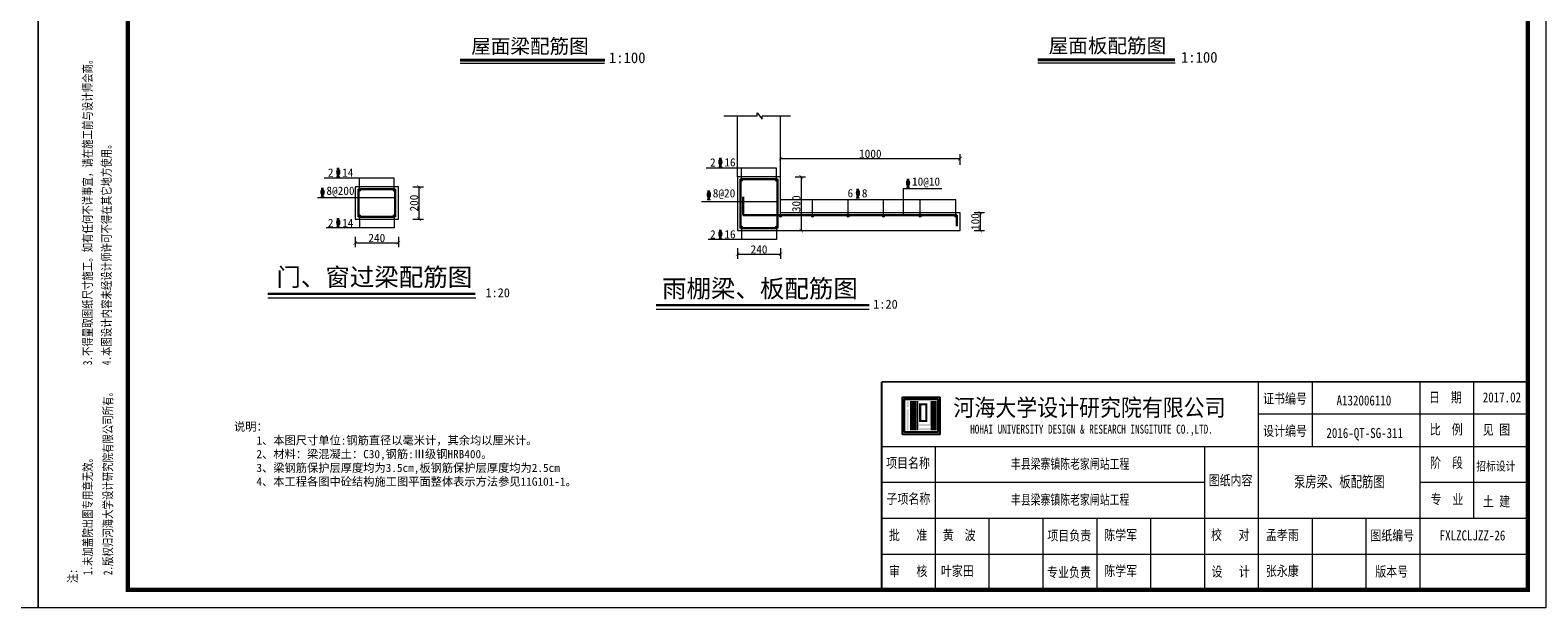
# Model space of a CAD drawing. Extents: x -13074 to 1448651, y 3648755 to 8081248.
# Tile 84 of 173: x 560358 to 560778, y 3857951 to 3858112. Entities that reach past the tile are written whole.
import ezdxf

# ---------------------------------------------------------------- set-up
doc = ezdxf.new("R2010")
doc.units = 0
doc.header["$PDMODE"] = 32
doc.header["$PDSIZE"] = 0.2
doc.layers.get('0').update_dxf_attribs({"linetype": 'CONTINUOUS'})
doc.layers.get('Defpoints').update_dxf_attribs({"linetype": 'CONTINUOUS'})
for name, color, linetype, lineweight in [('0.09标注线', 3, 'CONTINUOUS', 9), ('0.13填充', 8, 'CONTINUOUS', 9), ('0.13文字', 255, 'CONTINUOUS', 13), ('0.13轮廓', 4, 'CONTINUOUS', 13), ('0.30粗线', 7, 'CONTINUOUS', 30), ('SHEET', 1, 'CONTINUOUS', 15), ('填充符', 7, 'CONTINUOUS', 9), ('文字', 7, 'CONTINUOUS', 15)]:
    doc.layers.add(name, color=color, linetype=linetype, lineweight=lineweight)
for name, color, linetype in [('DIM', 3, 'CONTINUOUS'), ('DIM_SYMB', 3, 'CONTINUOUS'), ('HOHAITK', 7, 'CONTINUOUS'), ('PUB_DIM', 3, 'CONTINUOUS'), ('PUB_TEXT', 7, 'CONTINUOUS')]:
    doc.layers.add(name, color=color, linetype=linetype)
doc.styles.add('-仿宋_GB2312', font='FangSong_GB2312.ttf')
doc.styles.add('CHX-1', font='tssdeng.shx', dxfattribs={"width": 0.7, "height": 300, "bigfont": 'atssdchn.shx'})
doc.styles.add('FHZ', font='FangSong_GB2312.ttf', dxfattribs={"width": 0.707, "height": 300})
doc.styles.add('HOHAITK', font='simhei.ttf')
doc.styles.add('TSSD_Dimension', font='tssdeng.shx', dxfattribs={"width": 0.7, "bigfont": '1hztxt.shx'})
doc.dimstyles.new('TSSD_100_100', dxfattribs={"dimtxt": 300, "dimasz": 100, "dimexe": 100, "dimexo": 250, "dimgap": 100, "dimtad": 1, "dimdec": 0, "dimzin": 0, "dimdsep": 46, "dimtxsty": 'TSSD_Dimension', "dimblk": 'ARCHTICK', "dimcen": 0, "dimdle": 100, "dimclrt": 7, "dimadec": 0, "dimazin": 0, "dimtfac": 1, "dimtdec": 0, "dimtix": 1, "dimtmove": 2, "dimatfit": 3, "dimfxl": 1, "dimtolj": 1, "dimtzin": 0, "dimarcsym": 0})
doc.dimstyles.new('副本 (5) (2) STANDARD', dxfattribs={"dimtxt": 2.3, "dimasz": 1, "dimexe": 1.25, "dimexo": 1.5, "dimgap": 0.2, "dimtad": 1, "dimdec": 1, "dimzin": 0, "dimdsep": 46, "dimtxsty": '-仿宋_GB2312', "dimblk": 'ARCHTICK', "dimcen": 0.09, "dimadec": 0, "dimazin": 0, "dimtfac": 1, "dimtdec": 1, "dimtix": 1, "dimtmove": 2, "dimatfit": 3, "dimfxl": 1.7, "dimfxlon": 1, "dimtolj": 1, "dimtzin": 0, "dimlwd": 9, "dimlwe": 9, "dimarcsym": 0})

# ---------------------------------------------------------------- blocks, each defined once
blk = doc.blocks.new('_ARCHTICK')
at = {"color": 0, "linetype": 'ByBlock', "const_width": 0.15}
blk.add_lwpolyline([(-0.5, -0.5), (0.5, 0.5)], dxfattribs=at)
blk = doc.blocks.new('*D1656')
at = {"layer": 'Defpoints', "color": 0, "lineweight": 13}
for p in [(795706, 267581), (795134, 265865), (795134, 265865), (795535, 266220), (795733, 266164)]:
    blk.add_point(p, dxfattribs=at)
at = {"layer": 'PUB_DIM', "color": 0, "lineweight": -2}
blk.add_arc((795134, 265865), 536, 26.5651, 71.5651, dxfattribs=at)
at = {"layer": 'PUB_DIM', "color": 0, "lineweight": -2, "xscale": 100, "yscale": 100, "zscale": 100}
for p, rotation in [((795303, 266373), 161.5650511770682), ((795614, 266104), 296.5650511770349)]:
    blk.add_blockref('_ARCHTICK', p, dxfattribs=dict(at, rotation=rotation))
blk = doc.blocks.new('*D2871')
at = {"color": 0, "linetype": 'Continuous', "lineweight": 9}
for p, q in [((560464.37, 3858068.48), (560467.32, 3858068.48)), ((560466.07, 3858068.48), (560466.07, 3858059.48)), ((560464.37, 3858059.48), (560467.32, 3858059.48))]:
    blk.add_line(p, q, dxfattribs=at)
at = {"layer": 'Defpoints', "color": 0, "linetype": 'Continuous', "lineweight": 13}
for p in [(560460.33, 3858068.48), (560460.33, 3858059.48), (560466.07, 3858059.48)]:
    blk.add_point(p, dxfattribs=at)
at = {"color": 0, "linetype": 'Continuous', "lineweight": 9}
for p, rotation in [((560466.07, 3858068.48), 90), ((560466.07, 3858059.48), 270)]:
    blk.add_blockref('_ARCHTICK', p, dxfattribs=dict(at, rotation=rotation))
at = {"color": 0, "linetype": 'Continuous', "lineweight": 13, "insert": (560464.72, 3858063.98), "char_height": 2.3, "attachment_point": 5, "rotation": 90, "style": '-仿宋_GB2312'}
blk.add_mtext('\\A1;200', dxfattribs=at)
blk = doc.blocks.new('*D2904')
at = {"color": 0, "linetype": 'Continuous', "lineweight": 9}
for p, q in [((560570.84, 3858071.3), (560573.79, 3858071.3)), ((560572.54, 3858071.3), (560572.54, 3858056.3)), ((560570.84, 3858056.3), (560573.79, 3858056.3))]:
    blk.add_line(p, q, dxfattribs=at)
at = {"layer": 'Defpoints', "color": 0, "linetype": 'Continuous', "lineweight": 13}
for p in [(560566.8, 3858071.3), (560566.8, 3858056.3), (560572.54, 3858056.3)]:
    blk.add_point(p, dxfattribs=at)
at = {"color": 0, "linetype": 'Continuous', "lineweight": 9}
for p, rotation in [((560572.54, 3858071.3), 90), ((560572.54, 3858056.3), 270)]:
    blk.add_blockref('_ARCHTICK', p, dxfattribs=dict(at, rotation=rotation))
at = {"color": 0, "linetype": 'Continuous', "lineweight": 13, "insert": (560571.19, 3858063.8), "char_height": 2.3, "attachment_point": 5, "rotation": 90, "style": '-仿宋_GB2312'}
blk.add_mtext('\\A1;300', dxfattribs=at)
blk = doc.blocks.new('*D3560')
at = {"color": 0, "linetype": 'Continuous', "lineweight": 9}
for p, q in [((560620.71, 3858061.3), (560623.66, 3858061.3)), ((560622.41, 3858061.3), (560622.41, 3858056.3)), ((560620.71, 3858056.3), (560623.66, 3858056.3))]:
    blk.add_line(p, q, dxfattribs=at)
at = {"layer": 'Defpoints', "color": 0, "linetype": 'Continuous', "lineweight": 13}
for p in [(560616.8, 3858061.3), (560616.8, 3858056.3), (560622.41, 3858056.3)]:
    blk.add_point(p, dxfattribs=at)
at = {"color": 0, "linetype": 'Continuous', "lineweight": 9}
for p, rotation in [((560622.41, 3858061.3), 90), ((560622.41, 3858056.3), 270)]:
    blk.add_blockref('_ARCHTICK', p, dxfattribs=dict(at, rotation=rotation))
at = {"color": 0, "linetype": 'Continuous', "lineweight": 13, "insert": (560621.06, 3858058.8), "char_height": 2.3, "attachment_point": 5, "rotation": 90, "style": '-仿宋_GB2312'}
blk.add_mtext('\\A1;100', dxfattribs=at)
blk = doc.blocks.new('123')
at = {"layer": 'PUB_DIM', "color": 7}
dim = blk.add_angular_dim_2l(base=(795535.2, 266220.4), line1=((795732.5, 266163.8), (795133.8, 265864.5)), line2=((795133.8, 265864.5), (795706, 267580.9)), text=' ', dimstyle='TSSD_100_100', dxfattribs=at)
dim.commit()
dim.dimension.update_dxf_attribs({"geometry": '*D1656', "text_midpoint": (426562.1, 722353.3)})

msp = doc.modelspace()

# ---------------------------------------------------------------- hatches: boundary and pattern name
at = {"layer": '0.30粗线'}
for points in [[(560449.224, 3858067.517, 1), (560449.724, 3858067.517, 1)], [(560459.438, 3858067.517, -1), (560458.938, 3858067.517, -1)], [(560555.696, 3858070.328, 1), (560556.196, 3858070.328, 1)], [(560565.909, 3858070.328, -1), (560565.409, 3858070.328, -1)], [(560449.224, 3858060.451, -1), (560449.724, 3858060.451, -1)], [(560459.438, 3858060.451, 1), (560458.938, 3858060.451, 1)], [(560567.052, 3858060.328, -1), (560566.552, 3858060.328, -1)], [(560575.92, 3858060.328, -1), (560575.42, 3858060.328, -1)], [(560585.92, 3858060.328, -1), (560585.42, 3858060.328, -1)], [(560595.693, 3858060.328, -1), (560595.193, 3858060.328, -1)], [(560605.92, 3858060.328, -1), (560605.42, 3858060.328, -1)], [(560615.909, 3858060.328, -1), (560615.409, 3858060.328, -1)], [(560555.696, 3858057.263, -1), (560556.196, 3858057.263, -1)], [(560565.909, 3858057.263, 1), (560565.409, 3858057.263, 1)]]:
    msp.add_hatch(color=1, dxfattribs=at).paths.add_polyline_path(points)
at = {"layer": 'HOHAITK', "ltscale": 1000}
h = msp.add_hatch(color=7, dxfattribs=at)
h.paths.add_polyline_path([(560611.097, 3857999.505, 0.4142136), (560611.185, 3857999.592), (560611.185, 3858009.817, 0.4142136), (560611.097, 3858009.905), (560600.872, 3858009.905, 0.4142136), (560600.785, 3858009.817), (560600.785, 3857999.592, 0.4142136), (560600.872, 3857999.505)])
h.paths.add_polyline_path([(560601.363, 3858000.083), (560601.363, 3858009.327), (560610.607, 3858009.327), (560610.607, 3858000.083)], flags=16)
at = {"layer": 'HOHAITK'}
h = msp.add_hatch(color=7, dxfattribs=at)
h.paths.add_polyline_path([(560602.518, 3858008.749), (560601.94, 3858008.749), (560601.94, 3858008.172), (560602.518, 3858008.172)])
h.paths.add_polyline_path([(560602.518, 3858008.172), (560601.94, 3858008.172), (560601.94, 3858007.594), (560602.518, 3858007.594)])
h.paths.add_polyline_path([(560602.518, 3858007.594), (560601.94, 3858007.594), (560601.94, 3858007.016), (560602.518, 3858007.016)])
h.paths.add_polyline_path([(560602.518, 3858006.438), (560601.94, 3858006.438), (560601.94, 3858005.86), (560602.518, 3858005.86)])
h.paths.add_polyline_path([(560602.518, 3858005.86), (560601.94, 3858005.86), (560601.94, 3858005.283), (560602.518, 3858005.283)])
h.paths.add_polyline_path([(560602.518, 3858005.283), (560601.94, 3858005.283), (560601.94, 3858004.705), (560602.518, 3858004.705)])
h.paths.add_polyline_path([(560602.518, 3858004.705), (560601.94, 3858004.705), (560601.94, 3858004.127), (560602.518, 3858004.127)])
h.paths.add_polyline_path([(560602.518, 3858004.127), (560601.94, 3858004.127), (560601.94, 3858003.549), (560602.518, 3858003.549)])
h.paths.add_polyline_path([(560602.518, 3858003.549), (560601.94, 3858003.549), (560601.94, 3858002.972), (560602.518, 3858002.972)])
h.paths.add_polyline_path([(560602.518, 3858002.972), (560601.94, 3858002.972), (560601.94, 3858002.394), (560602.518, 3858002.394)])
h.paths.add_polyline_path([(560602.518, 3858002.394), (560601.94, 3858002.394), (560601.94, 3858001.816), (560602.518, 3858001.816)])
h.paths.add_polyline_path([(560602.518, 3858001.816), (560601.94, 3858001.816), (560601.94, 3858001.238), (560602.518, 3858001.238)])
h.paths.add_polyline_path([(560602.518, 3858001.238), (560601.94, 3858001.238), (560601.94, 3858000.66), (560602.518, 3858000.66)])
h = msp.add_hatch(color=7, dxfattribs=at)
h.paths.add_polyline_path([(560603.674, 3858008.749), (560603.096, 3858008.749), (560603.096, 3858008.172), (560603.674, 3858008.172)])
h.paths.add_polyline_path([(560603.674, 3858008.172), (560603.096, 3858008.172), (560603.096, 3858007.594), (560603.674, 3858007.594)])
h.paths.add_polyline_path([(560603.674, 3858007.594), (560603.096, 3858007.594), (560603.096, 3858007.016), (560603.674, 3858007.016)])
h.paths.add_polyline_path([(560603.674, 3858007.016), (560603.096, 3858007.016), (560603.096, 3858006.438), (560603.674, 3858006.438)])
h.paths.add_polyline_path([(560603.674, 3858006.438), (560603.096, 3858006.438), (560603.096, 3858005.86), (560603.674, 3858005.86)])
h.paths.add_polyline_path([(560603.674, 3858005.86), (560603.096, 3858005.86), (560603.096, 3858005.283), (560603.674, 3858005.283)])
h.paths.add_polyline_path([(560603.674, 3858005.283), (560603.096, 3858005.283), (560603.096, 3858004.705), (560603.674, 3858004.705)])
h.paths.add_polyline_path([(560603.674, 3858004.705), (560603.096, 3858004.705), (560603.096, 3858004.127), (560603.674, 3858004.127)])
h.paths.add_polyline_path([(560603.674, 3858004.127), (560603.096, 3858004.127), (560603.096, 3858003.549), (560603.674, 3858003.549)])
h.paths.add_polyline_path([(560603.674, 3858003.549), (560603.096, 3858003.549), (560603.096, 3858002.972), (560603.674, 3858002.972)])
h.paths.add_polyline_path([(560603.674, 3858002.972), (560603.096, 3858002.972), (560603.096, 3858002.394), (560603.674, 3858002.394)])
h.paths.add_polyline_path([(560603.674, 3858002.394), (560603.096, 3858002.394), (560603.096, 3858001.816), (560603.674, 3858001.816)])
h.paths.add_polyline_path([(560603.674, 3858001.816), (560603.096, 3858001.816), (560603.096, 3858001.238), (560603.674, 3858001.238)])
h.paths.add_polyline_path([(560603.674, 3858001.238), (560603.096, 3858001.238), (560603.096, 3858000.66), (560603.674, 3858000.66)])
h = msp.add_hatch(color=7, dxfattribs=at)
h.paths.add_polyline_path([(560604.251, 3858005.283), (560603.674, 3858005.283), (560603.674, 3858004.705), (560604.251, 3858004.705)])
h.paths.add_polyline_path([(560604.829, 3858005.283), (560604.251, 3858005.283), (560604.251, 3858004.705), (560604.829, 3858004.705)])
h.paths.add_polyline_path([(560604.829, 3858005.86), (560604.251, 3858005.86), (560604.251, 3858005.283), (560604.829, 3858005.283)])
h.paths.add_polyline_path([(560604.829, 3858006.438), (560604.251, 3858006.438), (560604.251, 3858005.86), (560604.829, 3858005.86)])
h.paths.add_polyline_path([(560604.829, 3858007.016), (560604.251, 3858007.016), (560604.251, 3858006.438), (560604.829, 3858006.438)])
h.paths.add_polyline_path([(560604.829, 3858007.594), (560604.251, 3858007.594), (560604.251, 3858007.016), (560604.829, 3858007.016)])
h.paths.add_polyline_path([(560604.829, 3858008.172), (560604.251, 3858008.172), (560604.251, 3858007.594), (560604.829, 3858007.594)])
h.paths.add_polyline_path([(560604.829, 3858008.749), (560604.251, 3858008.749), (560604.251, 3858008.172), (560604.829, 3858008.172)])
h.paths.add_polyline_path([(560604.829, 3858004.705), (560604.251, 3858004.705), (560604.251, 3858004.127), (560604.829, 3858004.127)])
h.paths.add_polyline_path([(560604.829, 3858004.127), (560604.251, 3858004.127), (560604.251, 3858003.549), (560604.829, 3858003.549)])
h.paths.add_polyline_path([(560604.829, 3858003.549), (560604.251, 3858003.549), (560604.251, 3858002.972), (560604.829, 3858002.972)])
h.paths.add_polyline_path([(560604.829, 3858002.972), (560604.251, 3858002.972), (560604.251, 3858002.394), (560604.829, 3858002.394)])
h.paths.add_polyline_path([(560604.829, 3858002.394), (560604.251, 3858002.394), (560604.251, 3858001.816), (560604.829, 3858001.816)])
h.paths.add_polyline_path([(560604.829, 3858001.816), (560604.251, 3858001.816), (560604.251, 3858001.238), (560604.829, 3858001.238)])
h.paths.add_polyline_path([(560604.829, 3858001.238), (560604.251, 3858001.238), (560604.251, 3858000.66), (560604.829, 3858000.66)])
h = msp.add_hatch(color=7, dxfattribs=at)
h.paths.add_polyline_path([(560605.985, 3858002.394), (560605.407, 3858002.394), (560605.407, 3858001.816), (560605.985, 3858001.816)])
h.paths.add_polyline_path([(560606.563, 3858002.394), (560605.985, 3858002.394), (560605.985, 3858001.816), (560606.563, 3858001.816)])
h.paths.add_polyline_path([(560607.14, 3858002.394), (560606.563, 3858002.394), (560606.563, 3858001.816), (560607.14, 3858001.816)])
h.paths.add_polyline_path([(560607.718, 3858002.394), (560607.14, 3858002.394), (560607.14, 3858001.816), (560607.718, 3858001.816)])
h.paths.add_polyline_path([(560608.296, 3858002.394), (560607.718, 3858002.394), (560607.718, 3858001.816), (560608.296, 3858001.816)])
h.paths.add_polyline_path([(560608.874, 3858002.394), (560608.296, 3858002.394), (560608.296, 3858001.816), (560608.874, 3858001.816)])
h.paths.add_polyline_path([(560608.874, 3858002.972), (560608.296, 3858002.972), (560608.296, 3858002.394), (560608.874, 3858002.394)])
h.paths.add_polyline_path([(560608.874, 3858003.549), (560608.296, 3858003.549), (560608.296, 3858002.972), (560608.874, 3858002.972)])
h.paths.add_polyline_path([(560608.874, 3858004.127), (560608.296, 3858004.127), (560608.296, 3858003.549), (560608.874, 3858003.549)])
h.paths.add_polyline_path([(560608.874, 3858004.705), (560608.296, 3858004.705), (560608.296, 3858004.127), (560608.874, 3858004.127)])
h.paths.add_polyline_path([(560608.874, 3858005.283), (560608.296, 3858005.283), (560608.296, 3858004.705), (560608.874, 3858004.705)])
h.paths.add_polyline_path([(560608.874, 3858005.86), (560608.296, 3858005.86), (560608.296, 3858005.283), (560608.874, 3858005.283)])
h.paths.add_polyline_path([(560608.874, 3858006.438), (560608.296, 3858006.438), (560608.296, 3858005.86), (560608.874, 3858005.86)])
h.paths.add_polyline_path([(560608.874, 3858007.016), (560608.296, 3858007.016), (560608.296, 3858006.438), (560608.874, 3858006.438)])
h.paths.add_polyline_path([(560608.874, 3858007.594), (560608.296, 3858007.594), (560608.296, 3858007.016), (560608.874, 3858007.016)])
h.paths.add_polyline_path([(560608.874, 3858008.172), (560608.296, 3858008.172), (560608.296, 3858007.594), (560608.874, 3858007.594)])
h.paths.add_polyline_path([(560608.874, 3858008.749), (560608.296, 3858008.749), (560608.296, 3858008.172), (560608.874, 3858008.172)])
h.paths.add_polyline_path([(560605.985, 3858001.238), (560605.407, 3858001.238), (560605.407, 3858000.66), (560605.985, 3858000.66)])
h.paths.add_polyline_path([(560606.563, 3858001.238), (560605.985, 3858001.238), (560605.985, 3858000.66), (560606.563, 3858000.66)])
h.paths.add_polyline_path([(560607.14, 3858001.238), (560606.563, 3858001.238), (560606.563, 3858000.66), (560607.14, 3858000.66)])
h.paths.add_polyline_path([(560607.718, 3858001.238), (560607.14, 3858001.238), (560607.14, 3858000.66), (560607.718, 3858000.66)])
h.paths.add_polyline_path([(560608.296, 3858001.238), (560607.718, 3858001.238), (560607.718, 3858000.66), (560608.296, 3858000.66)])
h.paths.add_polyline_path([(560608.874, 3858001.238), (560608.296, 3858001.238), (560608.296, 3858000.66), (560608.874, 3858000.66)])
h.paths.add_polyline_path([(560609.451, 3858001.238), (560608.874, 3858001.238), (560608.874, 3858000.66), (560609.451, 3858000.66)])
h.paths.add_polyline_path([(560610.029, 3858001.238), (560609.451, 3858001.238), (560609.451, 3858000.66), (560610.029, 3858000.66)])
h.paths.add_polyline_path([(560610.029, 3858001.816), (560609.451, 3858001.816), (560609.451, 3858001.238), (560610.029, 3858001.238)])
h.paths.add_polyline_path([(560610.029, 3858002.394), (560609.451, 3858002.394), (560609.451, 3858001.816), (560610.029, 3858001.816)])
h.paths.add_polyline_path([(560610.029, 3858002.972), (560609.451, 3858002.972), (560609.451, 3858002.394), (560610.029, 3858002.394)])
h.paths.add_polyline_path([(560610.029, 3858003.549), (560609.451, 3858003.549), (560609.451, 3858002.972), (560610.029, 3858002.972)])
h.paths.add_polyline_path([(560610.029, 3858004.127), (560609.451, 3858004.127), (560609.451, 3858003.549), (560610.029, 3858003.549)])
h.paths.add_polyline_path([(560610.029, 3858004.705), (560609.451, 3858004.705), (560609.451, 3858004.127), (560610.029, 3858004.127)])
h.paths.add_polyline_path([(560610.029, 3858005.283), (560609.451, 3858005.283), (560609.451, 3858004.705), (560610.029, 3858004.705)])
h.paths.add_polyline_path([(560610.029, 3858005.86), (560609.451, 3858005.86), (560609.451, 3858005.283), (560610.029, 3858005.283)])
h.paths.add_polyline_path([(560610.029, 3858006.438), (560609.451, 3858006.438), (560609.451, 3858005.86), (560610.029, 3858005.86)])
h.paths.add_polyline_path([(560610.029, 3858007.016), (560609.451, 3858007.016), (560609.451, 3858006.438), (560610.029, 3858006.438)])
h.paths.add_polyline_path([(560610.029, 3858007.594), (560609.451, 3858007.594), (560609.451, 3858007.016), (560610.029, 3858007.016)])
h.paths.add_polyline_path([(560610.029, 3858008.172), (560609.451, 3858008.172), (560609.451, 3858007.594), (560610.029, 3858007.594)])
h.paths.add_polyline_path([(560610.029, 3858008.749), (560609.451, 3858008.749), (560609.451, 3858008.172), (560610.029, 3858008.172)])
h = msp.add_hatch(color=7, dxfattribs=at)
h.paths.add_polyline_path([(560605.985, 3858003.549), (560605.407, 3858003.549), (560605.407, 3858002.972), (560605.985, 3858002.972)])
h.paths.add_polyline_path([(560606.563, 3858003.549), (560605.985, 3858003.549), (560605.985, 3858002.972), (560606.563, 3858002.972)])
h.paths.add_polyline_path([(560607.14, 3858003.549), (560606.563, 3858003.549), (560606.563, 3858002.972), (560607.14, 3858002.972)])
h.paths.add_polyline_path([(560607.718, 3858003.549), (560607.14, 3858003.549), (560607.14, 3858002.972), (560607.718, 3858002.972)])
h.paths.add_polyline_path([(560607.718, 3858004.127), (560607.14, 3858004.127), (560607.14, 3858003.549), (560607.718, 3858003.549)])
h.paths.add_polyline_path([(560607.718, 3858004.705), (560607.14, 3858004.705), (560607.14, 3858004.127), (560607.718, 3858004.127)])
h.paths.add_polyline_path([(560607.718, 3858005.283), (560607.14, 3858005.283), (560607.14, 3858004.705), (560607.718, 3858004.705)])
h.paths.add_polyline_path([(560607.718, 3858005.86), (560607.14, 3858005.86), (560607.14, 3858005.283), (560607.718, 3858005.283)])
h.paths.add_polyline_path([(560607.718, 3858006.438), (560607.14, 3858006.438), (560607.14, 3858005.86), (560607.718, 3858005.86)])
h.paths.add_polyline_path([(560607.718, 3858007.016), (560607.14, 3858007.016), (560607.14, 3858006.438), (560607.718, 3858006.438)])
h.paths.add_polyline_path([(560607.718, 3858007.594), (560607.14, 3858007.594), (560607.14, 3858007.016), (560607.718, 3858007.016)])
h.paths.add_polyline_path([(560607.718, 3858008.172), (560607.14, 3858008.172), (560607.14, 3858007.594), (560607.718, 3858007.594)])
h.paths.add_polyline_path([(560607.14, 3858008.172), (560606.563, 3858008.172), (560606.563, 3858007.594), (560607.14, 3858007.594)])
h.paths.add_polyline_path([(560606.563, 3858008.172), (560605.985, 3858008.172), (560605.985, 3858007.594), (560606.563, 3858007.594)])
h.paths.add_polyline_path([(560605.985, 3858008.172), (560605.407, 3858008.172), (560605.407, 3858007.594), (560605.985, 3858007.594)])
h.paths.add_polyline_path([(560605.985, 3858007.594), (560605.407, 3858007.594), (560605.407, 3858007.016), (560605.985, 3858007.016)])
h.paths.add_polyline_path([(560605.985, 3858007.016), (560605.407, 3858007.016), (560605.407, 3858006.438), (560605.985, 3858006.438)])
h.paths.add_polyline_path([(560605.985, 3858006.438), (560605.407, 3858006.438), (560605.407, 3858005.86), (560605.985, 3858005.86)])
h.paths.add_polyline_path([(560605.985, 3858005.86), (560605.407, 3858005.86), (560605.407, 3858005.283), (560605.985, 3858005.283)])
h.paths.add_polyline_path([(560605.985, 3858005.283), (560605.407, 3858005.283), (560605.407, 3858004.705), (560605.985, 3858004.705)])
h.paths.add_polyline_path([(560605.985, 3858004.705), (560605.407, 3858004.705), (560605.407, 3858004.127), (560605.985, 3858004.127)])
h.paths.add_polyline_path([(560605.985, 3858004.127), (560605.407, 3858004.127), (560605.407, 3858003.549), (560605.985, 3858003.549)])
msp.add_hatch(color=7, dxfattribs=at).paths.add_polyline_path([(560609.451, 3858001.816), (560608.874, 3858001.816), (560608.874, 3858001.238), (560609.451, 3858001.238)])

# ---------------------------------------------------------------- linework, layer by layer
at = {"layer": '0.09标注线', "linetype": 'Continuous', "lineweight": 13}
for p, q in [((560560.331, 3858088.215), (560551.008, 3858088.215)), ((560569.547, 3858088.215), (560561.642, 3858088.215)), ((560459.188, 3858070.923), (560439.651, 3858070.923)), ((560449.474, 3858067.517), (560449.474, 3858070.923)), ((560459.188, 3858067.517), (560459.188, 3858070.923)), ((560565.659, 3858073.735), (560546.122, 3858073.735)), ((560555.946, 3858070.328), (560555.946, 3858073.735)), ((560565.659, 3858070.328), (560565.659, 3858073.735)), ((560600.969, 3858068.048), (560600.969, 3858060.615)), ((560566.802, 3858060.328), (560566.802, 3858064.961)), ((560575.67, 3858060.328), (560575.67, 3858064.961)), ((560585.67, 3858060.328), (560585.67, 3858064.961)), ((560595.443, 3858060.328), (560595.443, 3858064.961)), ((560605.67, 3858060.328), (560605.67, 3858064.961)), ((560615.659, 3858060.328), (560615.659, 3858064.961)), ((560449.474, 3858060.451), (560449.474, 3858057.045)), ((560459.188, 3858060.451), (560459.188, 3858057.045)), ((560459.188, 3858057.045), (560440.188, 3858057.045)), ((560555.946, 3858057.263), (560555.946, 3858053.856)), ((560565.659, 3858057.263), (560565.659, 3858053.856)), ((560565.659, 3858053.856), (560546.659, 3858053.856))]:
    msp.add_line(p, q, dxfattribs=at)
at = {"layer": '0.09标注线', "ltscale": 0.005}
for p, q in [((560560.331, 3858089.11), (560561.642, 3858087.32)), ((560560.331, 3858088.215), (560560.331, 3858089.11)), ((560561.642, 3858087.32), (560561.642, 3858088.215))]:
    msp.add_line(p, q, dxfattribs=at)
at = {"layer": '0.13填充', "color": 7, "lineweight": 40, "ltscale": 0.005}
for p, q in [((560477.566, 3858103.774), (560517.857, 3858103.774)), ((560638.439, 3858103.907), (560676.673, 3858103.907))]:
    msp.add_line(p, q, dxfattribs=at)
at = {"layer": '0.13填充', "color": 7, "ltscale": 0.005}
for p, q in [((560477.566, 3858102.937), (560517.765, 3858102.937)), ((560638.439, 3858103.07), (560676.742, 3858103.07))]:
    msp.add_line(p, q, dxfattribs=at)
at = {"layer": '0.13文字', "color": 3, "lineweight": 13}
for p, q in [((560600.969, 3858068.048), (560611.771, 3858068.048)), ((560437.848, 3858065.493), (560459.451, 3858065.493)), ((560544.818, 3858064.441), (560565.923, 3858064.441)), ((560566.802, 3858064.961), (560615.67, 3858064.961))]:
    msp.add_line(p, q, dxfattribs=at)
at = {"layer": '0.13轮廓', "color": 1}
for centre in [(560449.474, 3858067.517), (560459.188, 3858067.517), (560555.946, 3858070.328), (560565.659, 3858070.328), (560449.474, 3858060.451), (560459.188, 3858060.451), (560566.802, 3858060.328), (560575.67, 3858060.328), (560585.67, 3858060.328), (560595.443, 3858060.328), (560605.67, 3858060.328), (560615.659, 3858060.328), (560555.946, 3858057.263), (560565.659, 3858057.263)]:
    msp.add_circle(centre, 0.25, dxfattribs=at)
at = {"layer": 'DIM_SYMB', "color": 4, "lineweight": 15}
for p, q in [((560554.802, 3858071.296), (560554.802, 3858088.215)), ((560566.802, 3858071.296), (560566.802, 3858088.215)), ((560554.802, 3858071.296), (560554.802, 3858056.296)), ((560566.802, 3858071.296), (560554.802, 3858071.296)), ((560566.802, 3858061.296), (560566.802, 3858071.296)), ((560448.331, 3858068.484), (560448.331, 3858059.484)), ((560460.331, 3858068.484), (560448.331, 3858068.484)), ((560460.331, 3858059.484), (560460.331, 3858068.484)), ((560448.331, 3858059.484), (560460.331, 3858059.484)), ((560616.802, 3858061.296), (560566.802, 3858061.296)), ((560616.802, 3858056.296), (560616.802, 3858061.296)), ((560554.802, 3858056.296), (560566.802, 3858056.296)), ((560566.802, 3858056.296), (560616.802, 3858056.296))]:
    msp.add_line(p, q, dxfattribs=at)
at = {"layer": 'DIM_SYMB', "color": 1, "lineweight": 30}
for p, q in [((560449.182, 3858060.161), (560449.182, 3858067.804)), ((560449.182, 3858067.804), (560459.451, 3858067.804)), ((560459.451, 3858067.804), (560459.451, 3858060.161)), ((560555.653, 3858056.973), (560555.653, 3858070.615)), ((560555.653, 3858070.615), (560565.923, 3858070.615)), ((560565.923, 3858070.615), (560565.923, 3858056.973)), ((560556.402, 3858065.743), (560556.402, 3858060.615)), ((560459.451, 3858060.161), (560449.182, 3858060.161)), ((560556.402, 3858060.615), (560615.923, 3858060.615)), ((560615.923, 3858060.615), (560615.923, 3858057.518)), ((560565.923, 3858056.973), (560555.653, 3858056.973))]:
    msp.add_line(p, q, dxfattribs=at)
at = {"layer": 'HOHAITK', "color": 7}
for p, q in [((560603.096, 3858008.749), (560603.096, 3858000.66)), ((560603.674, 3858008.749), (560603.674, 3858000.66)), ((560604.251, 3858008.749), (560604.251, 3858000.66)), ((560604.829, 3858008.749), (560604.829, 3858000.66)), ((560608.874, 3858008.749), (560608.874, 3858000.66)), ((560609.451, 3858008.749), (560609.451, 3858000.66)), ((560610.029, 3858000.66), (560610.029, 3858008.749))]:
    msp.add_line(p, q, dxfattribs=at)
for points in [[(560600.872, 3858009.905), (560611.097, 3858009.905, -0.4142136), (560611.185, 3858009.817), (560611.185, 3857999.592, -0.4142136), (560611.097, 3857999.505), (560600.872, 3857999.505, -0.4142136), (560600.785, 3857999.592), (560600.785, 3858009.817, -0.4142136)], [(560601.45, 3858009.327), (560610.519, 3858009.327, -0.4142136), (560610.607, 3858009.24), (560610.607, 3858000.17, -0.4142136), (560610.519, 3858000.083), (560601.45, 3858000.083, -0.4142136), (560601.363, 3858000.17), (560601.363, 3858009.24, -0.4142136)]]:
    msp.add_lwpolyline(points, format="xyb", close=True, dxfattribs=at)
at = {"layer": 'SHEET', "color": 7}
for p, q in [((560699.96, 3857996.144), (560699.96, 3858014.144)), ((560714.96, 3857996.144), (560714.96, 3858014.144)), ((560744.96, 3857996.144), (560744.96, 3858014.144)), ((560759.96, 3857976.144), (560759.96, 3858014.144)), ((560774.96, 3858005.144), (560699.96, 3858005.144)), ((560594.96, 3857996.144), (560774.96, 3857996.144)), ((560594.96, 3857956.144), (560594.96, 3857996.144)), ((560594.96, 3857996.144), (560669.96, 3857996.144)), ((560609.96, 3857956.144), (560609.96, 3857996.144)), ((560684.96, 3857956.144), (560684.96, 3857996.144)), ((560699.96, 3857956.144), (560699.96, 3857996.144)), ((560744.96, 3857956.144), (560744.96, 3857996.144)), ((560744.96, 3857976.144), (560744.96, 3857996.144)), ((560594.96, 3857986.144), (560684.96, 3857986.144)), ((560744.96, 3857986.144), (560774.96, 3857986.144)), ((560594.96, 3857976.144), (560774.96, 3857976.144)), ((560624.96, 3857956.144), (560624.96, 3857976.144)), ((560639.96, 3857956.144), (560639.96, 3857976.144)), ((560654.96, 3857956.144), (560654.96, 3857976.144)), ((560669.96, 3857956.144), (560669.96, 3857976.144)), ((560714.96, 3857956.144), (560714.96, 3857976.144)), ((560729.96, 3857956.144), (560729.96, 3857976.144)), ((560774.96, 3857956.144), (560774.96, 3857976.144)), ((560594.96, 3857966.144), (560774.96, 3857966.144))]:
    msp.add_line(p, q, dxfattribs=at)
for points in [[(560359.96, 3857951.144), (559939.961, 3857951.144), (559939.961, 3858248.144), (560359.96, 3858248.144)], [(560779.96, 3857951.144), (560359.96, 3857951.144), (560359.96, 3858248.144), (560779.96, 3858248.144)]]:
    msp.add_lwpolyline(points, close=True, dxfattribs=at)
at = {"layer": 'SHEET', "color": 7, "const_width": 1.2}
msp.add_lwpolyline([(560384.96, 3858243.144), (560774.96, 3858243.144), (560774.96, 3857956.144), (560384.96, 3857956.144)], close=True, dxfattribs=at)
at = {"layer": 'SHEET', "color": 7, "const_width": 0.5}
for points in [[(560594.96, 3857956.144), (560594.96, 3858014.144)], [(560594.96, 3858014.144), (560774.96, 3858014.144)]]:
    msp.add_lwpolyline(points, dxfattribs=at)
at = {"layer": '填充符', "color": 7, "lineweight": 30}
for p, q in [((560423.966, 3858038.693), (560481.767, 3858038.693)), ((560532.172, 3858035.505), (560591.473, 3858035.505))]:
    msp.add_line(p, q, dxfattribs=at)
at = {"layer": '填充符', "lineweight": 9}
for p, q in [((560423.966, 3858037.605), (560481.94, 3858037.605)), ((560532.172, 3858034.416), (560591.473, 3858034.416))]:
    msp.add_line(p, q, dxfattribs=at)

# ---------------------------------------------------------------- block references
at = {"linetype": 'Continuous', "lineweight": 13, "xscale": 0.01000000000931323, "yscale": 0.009999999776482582, "zscale": 0.01}
msp.add_blockref('123', (552983.124, 3855442.078), dxfattribs=at)

# ---------------------------------------------------------------- texts
at = {"color": 7, "insert": (560722.46, 3857986.144), "char_height": 3.08571, "width": 44.99997, "attachment_point": 5, "style": 'FHZ'}
msp.add_mtext('{\\W0.75;泵房梁、板配筋图}', dxfattribs=at)
at = {"layer": '0.09标注线', "color": 3, "char_height": 2.3, "width": 17.07403, "attachment_point": 7, "style": '-仿宋_GB2312'}
for s, insert in [('2', (560547.163, 3858074.137)), ('16', (560551.148, 3858074.137)), ('2', (560440.692, 3858071.325)), ('14', (560444.676, 3858071.325)), ('10@10', (560603.421, 3858068.317)), ('8@200', (560440.299, 3858065.761)), ('8@20', (560547.926, 3858065.059)), ('6', (560585.46, 3858065.53)), ('8', (560589.444, 3858065.53)), ('2', (560440.692, 3858057.287)), ('14', (560444.676, 3858057.287)), ('2', (560547.163, 3858054.099)), ('16', (560551.148, 3858054.099))]:
    msp.add_mtext(s, dxfattribs=dict(at, insert=insert))
at = {"layer": '0.09标注线', "insert": (560414.551, 3858002.802), "char_height": 2.296, "width": 110.90261, "attachment_point": 1, "style": '-仿宋_GB2312'}
msp.add_mtext('{\\C7;说明：\\P    1、本图尺寸单位:钢筋直径以毫米计，其余均以厘米计。\\P    2、材料：梁混凝土：C30,钢筋:Ⅲ级钢HRB400。\\P    3、梁钢筋保护层厚度均为3.5cm,板钢筋保护层厚度均为2.5cm\\P    4、本工程各图中砼结构施工图平面整体表示方法参见11G101-1。}', dxfattribs=at)
at = {"layer": 'DIM', "color": 7, "style": 'FHZ', "width": 0.75}
for s, p in [('3.不得量取图纸尺寸施工。如有任何不详事宜，请在施工前与设计师会商。', (560374.994, 3858018.791)), ('4.本图设计内容未经设计师许可不得在其它地方使用。', (560380.253, 3858018.791)), ('2.版权归河海大学设计研究院有限公司所有。', (560380.652, 3857960.258)), ('1.未加盖院出图专用章无效。', (560375.036, 3857960.258)), ('注:', (560370.842, 3857958.064))]:
    msp.add_text(s, height=2.5, rotation=90, dxfattribs=at).set_placement(p)
at = {"layer": 'HOHAITK', "color": 7, "style": 'HOHAITK'}
for s, height, width, p in [('河海大学设计研究院有限公司', 4.75, 0.9, (560614.968, 3858004.597)), ('HOHAI UNIVERSITY DESIGN & RESEARCH INSGITUTE CO.,LTD.', 2.5, 0.75, (560619.618, 3857999.707))]:
    msp.add_text(s, height=height, dxfattribs=dict(at, width=width)).set_placement(p)
at = {"layer": 'PUB_TEXT', "color": 7, "lineweight": 30, "char_height": 5, "attachment_point": 1, "style": '-仿宋_GB2312'}
for s, insert, width in [('门、窗过梁配筋图', (560426.357, 3858045.846), 66.09616), ('雨棚梁、板配筋图', (560533.777, 3858042.657), 64.74857)]:
    msp.add_mtext(s, dxfattribs=dict(at, insert=insert, width=width))
at = {"layer": 'SHEET', "color": 7, "style": 'FHZ', "width": 0.8}
for s, height, p in [('证书编号', 2.8, (560701.208, 3858008.09)), ('A132006110', 2.8, (560721.692, 3858007.557)), ('日  期', 2.8, (560747.418, 3858008.415)), ('2017.02', 2.8, (560762.418, 3858008.415)), ('设计编号', 2.8, (560701.213, 3857999.09)), ('比  例', 2.8, (560747.681, 3857999.471)), ('见 图', 2.8, (560762.418, 3857999.415)), ('项目名称', 2.8, (560596.196, 3857990.154)), ('阶  段', 2.8, (560747.749, 3857990.201)), ('招标设计', 2.5, (560760.61, 3857989.415)), ('图纸内容', 2.8, (560686.049, 3857985.296)), ('子项名称', 2.8, (560596.3, 3857980.154)), ('专  业', 2.8, (560747.872, 3857980.026)), ('土 建', 2.8, (560762.418, 3857979.415)), ('批   准', 2.8, (560596.99, 3857970.042)), ('黄  波', 2.8, (560611.99, 3857970.042)), ('项目负责', 2.8, (560641.119, 3857969.914)), ('陈学军', 2.8, (560656.99, 3857970.042)), ('校   对', 2.8, (560686.728, 3857970.106)), ('孟孝雨', 2.8, (560701.99, 3857970.042)), ('图纸编号', 2.8, (560731.083, 3857969.935)), ('FXLZCLJZZ-26', 2.8, (560750.411, 3857969.935)), ('审   核', 2.8, (560597.025, 3857959.978)), ('叶家田', 2.8, (560611.472, 3857960.042)), ('专业负责', 2.8, (560641.047, 3857959.678)), ('陈学军', 2.8, (560656.99, 3857960.042)), ('设   计', 2.8, (560686.846, 3857959.867)), ('张永康', 2.8, (560701.99, 3857960.042)), ('版本号', 2.8, (560732.465, 3857959.865))]:
    msp.add_text(s, height=height, dxfattribs=at).set_placement(p)
at = {"layer": 'SHEET', "color": 1, "style": 'FHZ', "width": 0.8}
msp.add_text('2016-QT-SG-311', height=2.8, dxfattribs=at).set_placement((560718.863, 3857998.481))
at = {"layer": 'SHEET', "color": 7, "char_height": 2.8, "width": 74.99994, "attachment_point": 5, "style": 'FHZ'}
for insert in [(560647.46, 3857991.144), (560647.46, 3857981.144)]:
    msp.add_mtext('{\\W0.72;丰县梁寨镇陈老家闸站工程}', dxfattribs=dict(at, insert=insert))
at = {"layer": '填充符', "lineweight": 9, "char_height": 2.5, "width": 33.65896, "attachment_point": 1, "style": '-仿宋_GB2312'}
for insert in [(560484.608, 3858040.236), (560592.632, 3858037.048)]:
    msp.add_mtext('1:20', dxfattribs=dict(at, insert=insert))
at = {"layer": '文字', "color": 3, "style": 'CHX-1', "width": 0.62}
for p in [(560549.39, 3858074.085), (560442.918, 3858071.273), (560601.663, 3858068.265), (560438.541, 3858065.709), (560546.168, 3858065.008), (560587.687, 3858065.478), (560442.918, 3858057.235), (560549.39, 3858054.047)]:
    msp.add_text('\x84', height=2.5, dxfattribs=at).set_placement(p)
at = {"layer": '文字', "color": 7, "attachment_point": 1, "style": '-仿宋_GB2312'}
for s, insert, char_height, width in [('屋面梁配筋图', (560480.623, 3858109.7), 4, 50.36719), ('屋面板配筋图', (560641.496, 3858109.833), 4, 50.36719), ('1:100', (560518.985, 3858105.975), 3, 10.28955), ('1:100', (560678.339, 3858106.108), 3, 10.28955)]:
    msp.add_mtext(s, dxfattribs=dict(at, insert=insert, char_height=char_height, width=width))

# ---------------------------------------------------------------- dimensions: what is measured, and where the dimension line sits
at = {"color": 3, "linetype": 'Continuous', "lineweight": 13}
for base, p1, p2 in [((560616.802, 3858076.366), (560566.802, 3858071.296), (560616.802, 3858061.296)), ((560460.331, 3858052.888), (560448.331, 3858059.484), (560460.331, 3858059.484)), ((560566.802, 3858049.7), (560554.802, 3858056.296), (560566.802, 3858061.296))]:
    msp.add_linear_dim(base=base, p1=p1, p2=p2, dimstyle='副本 (5) (2) STANDARD', override={"dimdec": 0, "dimlfac": 20}, dxfattribs=at).render()
for base, p1, p2, text, override, picture, middle in [((560572.54, 3858056.296), (560566.802, 3858071.296), (560566.802, 3858056.296), '300', {"dimdec": 0, "dimlfac": 2}, '*D2904', (560571.19, 3858063.796)), ((560466.069, 3858059.484), (560460.331, 3858068.484), (560460.331, 3858059.484), '200', {"dimdec": 0, "dimlfac": 20}, '*D2871', (560464.719, 3858063.984))]:
    dim = msp.add_linear_dim(base=base, p1=p1, p2=p2, angle=90, text=text, dimstyle='副本 (5) (2) STANDARD', override=override, dxfattribs=at)
    dim.commit()
    dim.dimension.update_dxf_attribs({"geometry": picture, "text_midpoint": middle})
dim = msp.add_linear_dim(base=(560622.407, 3858056.296), p1=(560616.802, 3858061.296), p2=(560616.802, 3858056.296), angle=90, dimstyle='副本 (5) (2) STANDARD', override={"dimdec": 0, "dimlfac": 20}, dxfattribs=at)
dim.commit()
dim.dimension.update_dxf_attribs({"geometry": '*D3560', "text_midpoint": (560621.057, 3858058.796)})

doc.saveas('drawing.dxf')
